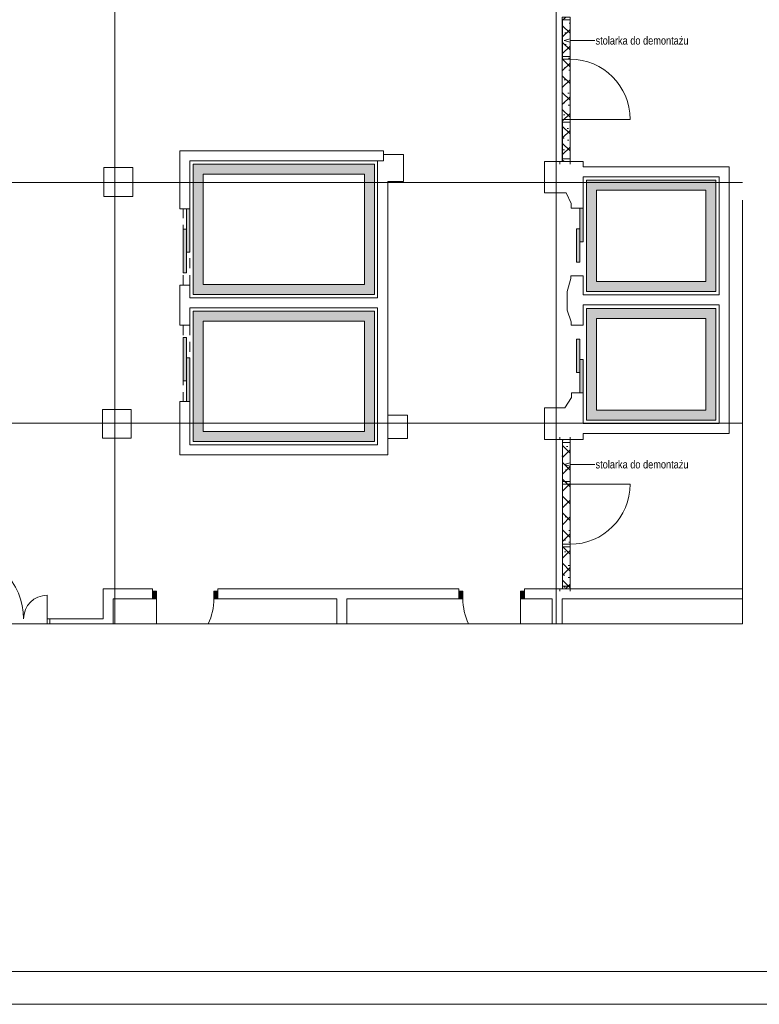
# Paper-space layout 'A-20 ROZBIÓRKI - PIĘTRO 2' of a CAD drawing. Header units: millimetres. Extents: x 0 to 540, y 0 to 297.
# Tile 6 of 9: x 193 to 303, y 0 to 147. Entities that reach past the tile are written whole.
import ezdxf
from ezdxf.xclip import XClip

# ---------------------------------------------------------------- set-up
doc = ezdxf.new("R2010")
doc.units = ezdxf.units.MM
doc.header["$MEASUREMENT"] = 0
doc.header["$XCLIPFRAME"] = 0
for name, pattern in [('ACAD_ISO03W100', [300, 120, -180]), ('DASHDOTX2', [1000, 500, -250, 0, -250]), ('Przer. długie kreski', [2.5, 1.5, -1]), ('PRZERYWANA_DU_A', [550, 350.0000000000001, -199.9999999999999])]:
    doc.linetypes.add(name, pattern=pattern)
for name, color, linetype, lineweight in [('0_Nr_pióra__2', 8, 'Continuous', 13), ('A_linie przekroju_Nr_pióra__1', 7, 'Continuous', 20), ('A_winda_Nr_pióra__1', 7, 'Continuous', 20), ('A_ściany_Nr_pióra__1', 7, 'Continuous', 20), ('Drzwi Archicad_Nr_pióra__1', 7, 'Continuous', 20)]:
    doc.layers.add(name, color=color, linetype=linetype, lineweight=lineweight)
for name, color, linetype, lineweight, true_color in [('A_Arkusz_Nr_pióra__255', 7, 'Continuous', 15, 0x242424), ('A_opis_Nr_pióra__255', 7, 'Continuous', 15, 0x242424), ('A_opis_Nr_pióra__8', 7, 'Continuous', 13, 0x4c4c4c), ('A_osie_Nr_pióra__16', 7, 'Continuous', 5, 0x0f0f0f), ('A_rozbiórki_Nr_pióra__10', 7, 'Continuous', 13, 0x4b4b4b), ('A_ściany_Nr_pióra__10', 7, 'Continuous', 13, 0x4b4b4b)]:
    doc.layers.add(name, color=color, linetype=linetype, lineweight=lineweight, true_color=true_color)
for name, color, linetype in [('A_podrys', 7, 'Continuous'), ('A_rozbiórki', 7, 'Continuous'), ('A_winda', 7, 'Continuous'), ('Drzwi Archicad', 7, 'Continuous')]:
    doc.layers.add(name, color=color, linetype=linetype)
doc.styles.add('STYL_AUTOMATYCZNY_2', font='ARIALN.TTF')
pattern_1 = [(45, (-1568.391002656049, -322.1498506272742), (-1.257235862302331, 1.257235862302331), []), (135, (-1568.391002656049, -322.1498506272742), (1.257235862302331, 1.257235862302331), []), (90, (-1569.648238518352, -320.8926147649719), (-1.600200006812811, 0), [0, -1.066800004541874, 0, -1.600200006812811]), (155, (-1568.391002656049, -319.6353789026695), (0.6762737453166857, 1.450273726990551), [0, -0.7823200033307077, 0, -1.351280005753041])]

# ---------------------------------------------------------------- blocks, each defined once
blk = doc.blocks.new('Rysunek_1_1', base_point=(-1568.391002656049, -322.1498506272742))
at = {"layer": 'A_rozbiórki', "linetype": 'Continuous', "lineweight": 0, "true_color": 0x4b4b4b}
h = blk.add_hatch(dxfattribs=at)
h.set_pattern_fill('facing_tile_0001', color=251, style=0, pattern_type=2)
h.set_pattern_definition(pattern_1)
h.paths.add_polyline_path([(273.8348342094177, 147.6749834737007), (273.8348342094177, 126.0449834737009), (274.9864243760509, 126.0449834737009), (274.9864243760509, 147.6749834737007)])
h = blk.add_hatch(dxfattribs=at)
h.set_pattern_fill('facing_tile_0001', color=251, style=0, pattern_type=2)
h.set_pattern_definition(pattern_1)
h.paths.add_polyline_path([(273.836260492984, 84.45717538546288), (273.836260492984, 62.16421606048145), (274.9864243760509, 62.16421606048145), (274.9864243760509, 84.45717538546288)])
at = {"layer": 'A_winda', "linetype": 'Continuous', "lineweight": 0, "true_color": 0xfdfdfd}
h = blk.add_hatch(color=7, dxfattribs=at)
h.paths.add_polyline_path([(218.6311063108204, 125.6749834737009), (218.6311063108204, 106.1749834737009), (245.7203312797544, 106.1749834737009), (245.7203312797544, 125.6749834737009)])
h.paths.add_polyline_path([(244.2203312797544, 124.1749834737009), (244.2203312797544, 107.6749834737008), (220.1311063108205, 107.6749834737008), (220.1311063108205, 124.1749834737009)], flags=0)
h = blk.add_hatch(color=7, dxfattribs=at)
h.paths.add_polyline_path([(277.4403312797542, 123.2749834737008), (277.4403312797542, 106.600483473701), (296.800331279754, 106.600483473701), (296.800331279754, 123.2749834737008)])
h.paths.add_polyline_path([(295.3003312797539, 121.7749834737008), (295.3003312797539, 108.100483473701), (278.9403312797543, 108.100483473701), (278.9403312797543, 121.7749834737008)], flags=0)
for points in [[(217.6311063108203, 112.4849834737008), (218.1311063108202, 112.4849834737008), (218.1311063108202, 118.9849834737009), (217.6311063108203, 118.9849834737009)], [(276.4403312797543, 114.0659521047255), (276.940331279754, 114.0659521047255), (276.940331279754, 119.0659521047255), (276.4403312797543, 119.0659521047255)], [(217.1311063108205, 109.4255461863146), (217.6311063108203, 109.4255461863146), (217.6311063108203, 115.9255461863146), (217.1311063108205, 115.9255461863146)], [(275.9403312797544, 111.0065148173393), (276.4403312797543, 111.0065148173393), (276.4403312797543, 116.0065148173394), (275.9403312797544, 116.0065148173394)], [(217.1311063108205, 99.74442076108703), (217.1311063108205, 93.24442076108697), (217.6311063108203, 93.24442076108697), (217.6311063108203, 99.74442076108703)], [(275.9403312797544, 99.50205936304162), (275.9403312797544, 94.50205936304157), (276.4403312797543, 94.50205936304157), (276.4403312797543, 99.50205936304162)], [(217.6311063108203, 96.68498347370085), (217.6311063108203, 90.1849834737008), (218.1311063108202, 90.1849834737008), (218.1311063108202, 96.68498347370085)], [(276.4403312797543, 96.44262207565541), (276.4403312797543, 91.44262207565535), (276.940331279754, 91.44262207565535), (276.940331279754, 96.44262207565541)]]:
    blk.add_hatch(color=7, dxfattribs=at).paths.add_polyline_path(points)
h = blk.add_hatch(color=7, dxfattribs=at)
h.paths.add_polyline_path([(218.6311063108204, 103.6749834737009), (218.6311063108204, 84.17498347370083), (245.720331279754, 84.17498347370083), (245.720331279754, 103.6749834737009)])
h.paths.add_polyline_path([(244.220331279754, 102.1749834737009), (244.220331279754, 85.67498347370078), (220.1311063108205, 85.67498347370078), (220.1311063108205, 102.1749834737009)], flags=0)
h = blk.add_hatch(color=7, dxfattribs=at)
h.paths.add_polyline_path([(296.800331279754, 104.100483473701), (277.4403312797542, 104.100483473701), (277.4403312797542, 87.39298347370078), (296.800331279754, 87.39298347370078)])
h.paths.add_polyline_path([(295.3003312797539, 102.600483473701), (295.3003312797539, 88.89298347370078), (278.9403312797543, 88.89298347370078), (278.9403312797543, 102.600483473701)], flags=0)
at = {"layer": 'Drzwi Archicad', "linetype": 'Continuous', "lineweight": 0, "true_color": 0xfdfdfd}
for points in [[(212.5179064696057, 60.6642160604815), (213.1179064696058, 60.6642160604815), (213.1179064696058, 61.81421606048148), (212.5179064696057, 61.81421606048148)], [(222.3179064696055, 61.81421606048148), (221.7179064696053, 61.81421606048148), (221.7179064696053, 60.6642160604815), (222.3179064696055, 60.6642160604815)], [(258.3586339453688, 61.81421606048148), (258.3586339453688, 60.6642160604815), (258.9586339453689, 60.6642160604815), (258.9586339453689, 61.81421606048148)], [(268.1586339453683, 60.6642160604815), (268.1586339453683, 61.81421606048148), (267.5586339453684, 61.81421606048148), (267.5586339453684, 60.6642160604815)]]:
    blk.add_hatch(color=7, dxfattribs=at).paths.add_polyline_path(points)
at = {"layer": '0_Nr_pióra__2', "color": 8, "linetype": 'PRZERYWANA_DU_A', "lineweight": 13, "flags": 128}
for points in [[(300.800331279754, 56.92498347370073), (300.8003312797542, 151.9249834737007)], [(173.7351210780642, 56.92498347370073), (208.7351210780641, 56.92498347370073)], [(208.7351210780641, 56.92498347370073), (300.800331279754, 56.92498347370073)]]:
    blk.add_lwpolyline(points, dxfattribs=at)
at = {"layer": 'A_linie przekroju_Nr_pióra__1', "color": 7, "linetype": 'ACAD_ISO03W100', "lineweight": 20}
blk.add_line((69.83410437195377, 94.75768514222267), (300.800332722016, 94.75768514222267), dxfattribs=at)
at = {"layer": 'A_opis_Nr_pióra__255', "color": 250, "linetype": 'Continuous', "lineweight": 15, "true_color": 0x242424}
for p, q in [((274.0887615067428, 144.1481993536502), (275.0217724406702, 144.3982022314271)), ((275.0217724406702, 144.3982022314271), (275.0217724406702, 143.8982002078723)), ((274.0887615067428, 144.1481993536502), (275.0217724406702, 143.8982002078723)), ((275.0217724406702, 144.1481993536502), (276.4651566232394, 144.1481993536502)), ((276.4651566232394, 144.1481993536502), (278.7057741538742, 144.1481993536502)), ((274.0887615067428, 80.75020286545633), (275.0217724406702, 81.00020201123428)), ((274.0887615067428, 80.75020286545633), (275.0217724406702, 80.50019998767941)), ((275.0217724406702, 81.00020201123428), (275.0217724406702, 80.50019998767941)), ((275.0217724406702, 80.75020286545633), (276.4651566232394, 80.75020286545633)), ((276.4651566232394, 80.75020286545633), (278.7057741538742, 80.75020286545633))]:
    blk.add_line(p, q, dxfattribs=at)
at = {"layer": 'A_osie_Nr_pióra__16', "color": 250, "linetype": 'DASHDOTX2', "lineweight": 5, "true_color": 0x0f0f0f}
for p, q in [((206.9061079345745, 206.3829580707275), (206.9061079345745, 56.92498411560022)), ((272.9061075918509, 206.3829580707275), (272.9061075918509, 56.92498411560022)), ((300.8003303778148, 122.924980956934), (76.60143884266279, 122.924980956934)), ((300.8003303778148, 86.92498702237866), (76.60143884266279, 86.92498702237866))]:
    blk.add_line(p, q, dxfattribs=at)
at = {"layer": 'A_rozbiórki_Nr_pióra__10', "color": 251, "linetype": 'ACAD_ISO03W100', "lineweight": 13, "true_color": 0x4b4b4b, "flags": 128}
for points in [[(273.8348342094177, 147.6749834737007), (274.9864243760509, 147.6749834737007), (274.9864243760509, 126.0449834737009), (273.8348342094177, 126.0449834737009)], [(273.836260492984, 84.45717538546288), (274.9864243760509, 84.45717538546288), (274.9864243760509, 62.16421606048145), (273.836260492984, 62.16421606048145)]]:
    blk.add_lwpolyline(points, close=True, dxfattribs=at)
at = {"layer": 'A_winda_Nr_pióra__1', "color": 7, "linetype": 'Przer. długie kreski', "lineweight": 20}
for p, q in [((217.1311054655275, 107.5849845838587), (217.1311054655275, 118.9849836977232)), ((218.1311057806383, 107.5849845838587), (218.1311057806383, 118.5849843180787)), ((217.1311054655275, 101.5849826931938), (217.1311054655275, 90.18498357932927)), ((218.1311057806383, 101.5849826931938), (218.1311057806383, 90.58498295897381))]:
    blk.add_line(p, q, dxfattribs=at)
at = {"layer": 'A_winda_Nr_pióra__1', "color": 7, "linetype": 'PRZERYWANA_DU_A', "lineweight": 20, "flags": 128}
for points in [[(218.6311063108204, 125.6749834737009), (245.7203312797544, 125.6749834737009), (245.7203312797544, 106.1749834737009), (218.6311063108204, 106.1749834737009)], [(244.2203312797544, 124.1749834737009), (244.2203312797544, 107.6749834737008), (220.1311063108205, 107.6749834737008), (220.1311063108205, 124.1749834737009)], [(277.4403312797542, 123.2749834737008), (296.800331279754, 123.2749834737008), (296.800331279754, 106.600483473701), (277.4403312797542, 106.600483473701)], [(295.3003312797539, 121.7749834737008), (295.3003312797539, 108.100483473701), (278.9403312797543, 108.100483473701), (278.9403312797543, 121.7749834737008)], [(218.6311063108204, 103.6749834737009), (245.720331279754, 103.6749834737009), (245.720331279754, 84.17498347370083), (218.6311063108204, 84.17498347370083)], [(296.800331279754, 104.100483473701), (277.4403312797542, 104.100483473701), (277.4403312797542, 87.39298347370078), (296.800331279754, 87.39298347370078)], [(244.220331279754, 102.1749834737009), (244.220331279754, 85.67498347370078), (220.1311063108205, 85.67498347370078), (220.1311063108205, 102.1749834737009)], [(295.3003312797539, 102.600483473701), (295.3003312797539, 88.89298347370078), (278.9403312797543, 88.89298347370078), (278.9403312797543, 102.600483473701)]]:
    blk.add_lwpolyline(points, close=True, dxfattribs=at)
at = {"layer": 'A_winda_Nr_pióra__1', "color": 7, "linetype": 'Continuous', "lineweight": 20, "flags": 128}
for points in [[(217.6311063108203, 112.4849834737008), (217.6311063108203, 118.9849834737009), (218.1311063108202, 118.9849834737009), (218.1311063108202, 112.4849834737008)], [(276.4403312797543, 114.0659521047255), (276.4403312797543, 119.0659521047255), (276.940331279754, 119.0659521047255), (276.940331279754, 114.0659521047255)], [(217.1311063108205, 109.4255461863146), (217.1311063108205, 115.9255461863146), (217.6311063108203, 115.9255461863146), (217.6311063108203, 109.4255461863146)], [(275.9403312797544, 111.0065148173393), (275.9403312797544, 116.0065148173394), (276.4403312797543, 116.0065148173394), (276.4403312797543, 111.0065148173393)], [(217.1311063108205, 99.74442076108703), (217.1311063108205, 93.24442076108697), (217.6311063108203, 93.24442076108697), (217.6311063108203, 99.74442076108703)], [(275.9403312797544, 99.50205936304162), (275.9403312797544, 94.50205936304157), (276.4403312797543, 94.50205936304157), (276.4403312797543, 99.50205936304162)], [(217.6311063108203, 96.68498347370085), (217.6311063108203, 90.1849834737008), (218.1311063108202, 90.1849834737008), (218.1311063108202, 96.68498347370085)], [(276.4403312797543, 96.44262207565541), (276.4403312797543, 91.44262207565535), (276.940331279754, 91.44262207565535), (276.940331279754, 96.44262207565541)]]:
    blk.add_lwpolyline(points, close=True, dxfattribs=at)
at = {"layer": 'A_ściany_Nr_pióra__1', "color": 7, "linetype": 'Continuous', "lineweight": 20}
for p, q in [((273.4864243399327, 126.0449852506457), (273.4864243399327, 125.6749836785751)), ((273.836426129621, 126.0449852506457), (273.4864243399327, 126.0449852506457)), ((274.9864229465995, 126.0449852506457), (273.836426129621, 126.0449852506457)), ((274.9864229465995, 126.0449852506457), (274.9864229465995, 125.6749836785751)), ((216.6311071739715, 118.9849836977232), (218.1311057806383, 118.9849836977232)), ((276.9403296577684, 119.0659531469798), (275.1603303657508, 119.0659531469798)), ((216.6311071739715, 107.5849845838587), (218.1311057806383, 107.5849845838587)), ((275.1303325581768, 108.9736054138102), (276.9403296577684, 108.9736054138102)), ((218.1311057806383, 101.5849826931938), (216.6311071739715, 101.5849826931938)), ((276.9403296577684, 101.592622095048), (275.1413083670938, 101.592622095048)), ((275.2113057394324, 91.44262244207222), (276.9403296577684, 91.44262244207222)), ((218.1311057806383, 90.18498357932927), (216.6311071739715, 90.18498357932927)), ((273.4864243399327, 84.45717503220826), (273.4864243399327, 84.82717660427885)), ((273.836426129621, 84.45717503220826), (273.4864243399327, 84.45717503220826)), ((274.9864229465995, 84.45717503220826), (273.836426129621, 84.45717503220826)), ((274.9864229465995, 84.45717503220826), (274.9864229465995, 84.82717660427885)), ((212.5179069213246, 62.16421737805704), (212.147905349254, 62.16421737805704)), ((212.5179069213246, 61.81421558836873), (212.5179069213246, 62.16421737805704)), ((222.3179047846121, 62.16421737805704), (222.6879063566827, 62.16421737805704)), ((222.3179047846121, 61.81421558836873), (222.3179047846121, 62.16421737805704)), ((258.3586322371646, 62.16421737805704), (257.9886343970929, 62.16421737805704)), ((258.3586322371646, 61.81421558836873), (258.3586322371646, 62.16421737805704)), ((268.158633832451, 62.16421737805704), (268.5286354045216, 62.16421737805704)), ((268.158633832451, 61.81421558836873), (268.158633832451, 62.16421737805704)), ((273.4864243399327, 62.16421737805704), (273.4864243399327, 61.79421580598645)), ((273.836426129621, 62.16421737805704), (273.4864243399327, 62.16421737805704)), ((274.9864229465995, 62.16421737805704), (273.836426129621, 62.16421737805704)), ((274.9864229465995, 62.16421737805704), (274.9864229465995, 61.79421580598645)), ((212.5179069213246, 60.66421503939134), (212.0479064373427, 60.66421503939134)), ((212.5179069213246, 60.66421503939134), (212.5179069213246, 61.81421558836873)), ((222.3179047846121, 60.66421503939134), (222.3179047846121, 61.81421558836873)), ((222.3179047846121, 60.66421503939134), (222.7879052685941, 60.66421503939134)), ((258.3586322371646, 60.66421503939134), (257.8886354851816, 60.66421503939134)), ((258.3586322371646, 60.66421503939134), (258.3586322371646, 61.81421558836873)), ((268.158633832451, 60.66421503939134), (268.158633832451, 61.81421558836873)), ((268.158633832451, 60.66421503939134), (268.628634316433, 60.66421503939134)), ((197.160873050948, 57.66421782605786), (197.5308708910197, 57.66421782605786)), ((197.160873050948, 57.66421481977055), (197.160873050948, 56.92498419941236))]:
    blk.add_line(p, q, dxfattribs=at)
at = {"layer": 'A_ściany_Nr_pióra__1', "color": 7, "linetype": 'Continuous', "lineweight": 20, "flags": 128}
for points in [[(216.6311063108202, 127.6749834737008), (216.6311063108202, 118.9849837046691)], [(247.0903312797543, 127.6749834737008), (216.6311063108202, 127.6749834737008)], [(250.0803312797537, 127.114983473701), (247.0864153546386, 127.114983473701)], [(247.0864153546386, 127.114983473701), (247.0864153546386, 126.1749834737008)], [(247.0903312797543, 126.1749834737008), (247.0903312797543, 127.6749834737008)], [(250.0803312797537, 123.0749834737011), (250.0803312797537, 127.114983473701)], [(218.1311063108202, 118.9849834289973), (218.1311063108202, 126.1749834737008)], [(218.1311063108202, 126.1749834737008), (247.0903312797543, 126.1749834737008)], [(247.0864153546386, 126.1749834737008), (246.2103312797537, 126.1749834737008)], [(246.2103312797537, 126.1749834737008), (246.2103312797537, 123.0749834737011)], [(273.4864243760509, 126.0449834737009), (271.1703312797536, 126.0449834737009)], [(271.1703312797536, 126.0449834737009), (271.1703312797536, 121.3749832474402)], [(276.9403310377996, 126.0449834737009), (274.9864243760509, 126.0449834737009)], [(276.9403310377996, 125.2749834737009), (276.9403310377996, 126.0449834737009)], [(298.8003312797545, 125.2749834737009), (276.9403310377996, 125.2749834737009)], [(298.8003312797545, 123.7749834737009), (298.8003312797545, 125.2749834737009)], [(209.5911063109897, 125.1549834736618), (205.241106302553, 125.1549834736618)], [(205.241106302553, 125.1549834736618), (205.241106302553, 120.8049834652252)], [(209.5911063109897, 120.8049834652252), (209.5911063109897, 125.1549834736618)], [(276.9403310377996, 123.7749834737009), (297.3003312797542, 123.7749834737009)], [(276.9403310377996, 119.0659515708), (276.9403310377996, 123.7749834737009)], [(297.3003312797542, 123.7749834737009), (297.3003312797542, 106.1004834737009)], [(298.8003312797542, 85.39298347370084), (298.8003312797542, 123.7749834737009)], [(246.2103312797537, 123.0749834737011), (246.2103312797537, 105.6749834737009)], [(247.7103312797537, 82.17498347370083), (247.7103312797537, 123.0749834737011)], [(247.7103312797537, 123.0749834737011), (250.0803312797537, 123.0749834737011)], [(205.241106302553, 120.8049834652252), (209.5911063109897, 120.8049834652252)], [(271.1703312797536, 121.3749832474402), (274.4203312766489, 121.3749838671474)], [(274.4203312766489, 121.3749838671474), (275.1603311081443, 119.7959518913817)], [(275.1603311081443, 119.7959518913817), (275.1603311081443, 119.0659522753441)], [(216.6311063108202, 107.5849836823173), (216.6311063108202, 101.584983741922)], [(218.1311063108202, 105.6749834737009), (218.1311063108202, 107.5849832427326)], [(275.1303310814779, 108.5759518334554), (274.5501686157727, 106.6097602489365)], [(275.1303310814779, 108.9759517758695), (275.1303310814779, 108.5759518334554)], [(276.9403310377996, 106.1004834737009), (276.9403310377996, 108.9736046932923)], [(274.5501686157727, 106.6097602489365), (274.5501686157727, 103.837076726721)], [(297.3003312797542, 106.1004834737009), (276.9403310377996, 106.1004834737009)], [(246.2103312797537, 105.6749834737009), (218.1311063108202, 105.6749834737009)], [(276.9403310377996, 104.6004834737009), (297.3003312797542, 104.6004834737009)], [(276.9403310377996, 101.5926226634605), (276.9403310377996, 104.6004834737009)], [(297.3003312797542, 104.6004834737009), (297.3003312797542, 86.89298347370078)], [(218.1311063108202, 101.584983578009), (218.1311063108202, 104.1749834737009)], [(218.1311063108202, 104.1749834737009), (246.2103312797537, 104.1749834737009)], [(246.2103312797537, 104.1749834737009), (246.2103312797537, 83.67498347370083)], [(274.5501686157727, 103.837076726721), (275.1413073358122, 102.0626219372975)], [(275.1413073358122, 102.0626219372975), (275.1413073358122, 101.5926223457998)], [(275.2113069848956, 91.44262179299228), (275.2113069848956, 90.74262220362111)], [(276.9403310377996, 86.89298347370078), (276.9403310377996, 91.44262233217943)], [(216.6311063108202, 90.18498371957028), (216.6311063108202, 82.17498347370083)], [(218.1311063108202, 83.67498347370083), (218.1311063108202, 90.18498339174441)], [(275.2113069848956, 90.74262220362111), (274.1884492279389, 89.2071754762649)], [(209.3411063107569, 88.98498347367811), (205.0411063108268, 88.98498347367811)], [(205.0411063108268, 88.98498347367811), (205.0411063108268, 84.6849834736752)], [(209.3411063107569, 84.6849834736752), (209.3411063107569, 88.98498347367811)], [(274.1884492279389, 89.2071754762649), (271.1703312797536, 89.2071754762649)], [(271.1703312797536, 89.2071754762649), (271.1703312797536, 84.45717538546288)], [(250.6903312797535, 88.14498347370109), (247.7103312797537, 88.14498347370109)], [(247.7103312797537, 88.14498347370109), (247.7103312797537, 84.6229834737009)], [(250.6903312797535, 84.6229834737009), (250.6903312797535, 88.14498347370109)], [(297.3003312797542, 86.89298347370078), (276.9403310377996, 86.89298347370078)], [(205.0411063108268, 84.6849834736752), (209.3411063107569, 84.6849834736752)], [(247.7103312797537, 84.6229834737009), (250.6903312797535, 84.6229834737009)], [(271.1703312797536, 84.45717538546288), (273.4864243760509, 84.45717538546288)], [(274.9864243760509, 84.45717538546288), (276.9403310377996, 84.45717538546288)], [(276.9403310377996, 85.39298347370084), (298.8003312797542, 85.39298347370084)], [(276.9403310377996, 84.45717538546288), (276.9403310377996, 85.39298348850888)], [(246.2103312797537, 83.67498347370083), (218.1311063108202, 83.67498347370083)], [(216.6311063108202, 82.17498347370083), (247.7103312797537, 82.17498347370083)], [(205.1648766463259, 62.16421606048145), (205.1648766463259, 57.66421606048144)], [(212.5179073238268, 62.16421606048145), (205.1648766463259, 62.16421606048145)], [(258.3586343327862, 62.16421606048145), (222.317905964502, 62.16421606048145)], [(273.4864243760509, 62.16421606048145), (268.158634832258, 62.16421606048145)], [(300.800331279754, 62.16421606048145), (274.9864243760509, 62.16421606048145)], [(206.6648766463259, 56.92498347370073), (206.6648766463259, 60.6642160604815)], [(206.6648766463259, 60.6642160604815), (212.5179068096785, 60.6642160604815)], [(222.3179065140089, 60.6642160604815), (240.1148766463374, 60.6642160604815)], [(240.1148766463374, 60.6642160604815), (240.1148766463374, 56.92498347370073)], [(241.6148766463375, 56.92498347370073), (241.6148766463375, 60.6642160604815)], [(241.6148766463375, 60.6642160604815), (258.3586346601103, 60.6642160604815)], [(268.1586343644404, 60.6642160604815), (272.3148766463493, 60.6642160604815)], [(272.3148766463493, 60.6642160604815), (272.3148766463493, 56.92498347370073)], [(273.8148766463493, 56.92498347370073), (273.8148766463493, 60.6642160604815)], [(273.8148766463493, 60.6642160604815), (300.800331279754, 60.6642160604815)], [(205.1648766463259, 57.66421606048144), (197.1608714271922, 57.66421606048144)]]:
    blk.add_lwpolyline(points, dxfattribs=at)
at = {"layer": 'A_ściany_Nr_pióra__10', "color": 251, "linetype": 'Przer. długie kreski', "lineweight": 13, "true_color": 0x4b4b4b}
for p, q in [((273.8348325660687, 147.6749831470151), (273.8348325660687, 126.0449852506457)), ((274.9864229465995, 147.6749831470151), (274.9864229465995, 126.0449852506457)), ((273.8362619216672, 84.45717503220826), (273.8362619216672, 62.16421737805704)), ((274.9864229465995, 84.45717503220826), (274.9864229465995, 62.16421737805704))]:
    blk.add_line(p, q, dxfattribs=at)
at = {"layer": 'Drzwi Archicad_Nr_pióra__1', "color": 7, "linetype": 'Continuous', "lineweight": 20}
for p, q in [((273.836426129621, 141.7599849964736), (273.836426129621, 141.3599818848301)), ((274.9864229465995, 141.7599849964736), (273.836426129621, 141.7599849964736)), ((274.9864229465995, 141.3599818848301), (274.9864229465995, 141.7599849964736)), ((273.836426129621, 141.3599818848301), (274.9864229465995, 141.3599818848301)), ((274.9864229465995, 132.3599827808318), (273.836426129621, 132.3599827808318)), ((273.836426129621, 132.3599827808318), (273.836426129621, 131.9599834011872)), ((273.836426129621, 131.9599834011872), (274.9864229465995, 131.9599834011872)), ((274.9864229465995, 131.9599834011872), (274.9864229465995, 132.3599827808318)), ((274.9864229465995, 132.3599827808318), (283.9864257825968, 132.3599827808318)), ((273.836426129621, 126.0449852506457), (273.4864243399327, 126.0449852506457)), ((273.836426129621, 126.0449852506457), (273.4864243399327, 126.0449852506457)), ((273.4864243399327, 126.0449852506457), (273.4864243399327, 125.6749836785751)), ((273.4864243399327, 126.0449852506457), (273.4864243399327, 125.6749836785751)), ((274.9864229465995, 126.4449846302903), (273.836426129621, 126.4449846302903)), ((273.836426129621, 126.4449846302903), (273.836426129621, 126.0449852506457)), ((273.836426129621, 126.0449852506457), (274.9864229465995, 126.0449852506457)), ((274.9864229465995, 126.0449852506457), (273.836426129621, 126.0449852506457)), ((274.9864229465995, 126.0449852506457), (273.836426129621, 126.0449852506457)), ((274.9864229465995, 126.0449852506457), (274.9864229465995, 126.4449846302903)), ((274.9864229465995, 126.0449852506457), (274.9864229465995, 125.6749836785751)), ((274.9864229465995, 126.0449852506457), (274.9864229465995, 125.6749836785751)), ((216.6311071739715, 118.9849836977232), (218.1311057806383, 118.9849836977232)), ((276.9403296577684, 119.0659531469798), (275.1603303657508, 119.0659531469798)), ((216.6311071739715, 107.5849845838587), (218.1311057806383, 107.5849845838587)), ((275.1303325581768, 108.9736054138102), (276.9403296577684, 108.9736054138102)), ((218.1311057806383, 101.5849826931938), (216.6311071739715, 101.5849826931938)), ((276.9403296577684, 101.592622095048), (275.1413083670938, 101.592622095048)), ((275.2113057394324, 91.44262244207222), (276.9403296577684, 91.44262244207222)), ((218.1311057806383, 90.18498357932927), (216.6311071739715, 90.18498357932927)), ((273.4864243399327, 84.45717503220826), (273.4864243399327, 84.82717660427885)), ((273.4864243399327, 84.45717503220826), (273.4864243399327, 84.82717660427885)), ((273.836426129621, 84.45717503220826), (273.4864243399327, 84.45717503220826)), ((273.836426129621, 84.45717503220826), (273.4864243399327, 84.45717503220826)), ((273.836426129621, 84.05717565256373), (273.836426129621, 84.45717503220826)), ((273.836426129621, 84.45717503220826), (274.9864229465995, 84.45717503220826)), ((274.9864229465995, 84.45717503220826), (273.836426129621, 84.45717503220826)), ((274.9864229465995, 84.45717503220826), (273.836426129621, 84.45717503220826)), ((274.9864229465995, 84.05717565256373), (273.836426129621, 84.05717565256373)), ((274.9864229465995, 84.45717503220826), (274.9864229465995, 84.82717660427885)), ((274.9864229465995, 84.45717503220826), (274.9864229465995, 84.82717660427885)), ((274.9864229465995, 84.45717503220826), (274.9864229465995, 84.05717565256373)), ((273.836426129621, 77.81069389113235), (273.836426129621, 78.21069700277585)), ((273.836426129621, 78.21069700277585), (274.9864229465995, 78.21069700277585)), ((274.9864229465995, 78.21069700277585), (274.9864229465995, 77.81069389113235)), ((274.9864229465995, 77.81069389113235), (273.836426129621, 77.81069389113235)), ((274.9864229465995, 77.81069389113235), (283.9864257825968, 77.81069389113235)), ((273.836426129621, 68.41069540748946), (273.836426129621, 68.81069478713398)), ((273.836426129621, 68.81069478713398), (274.9864229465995, 68.81069478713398)), ((274.9864229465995, 68.41069540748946), (273.836426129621, 68.41069540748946)), ((274.9864229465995, 68.81069478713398), (274.9864229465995, 68.41069540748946)), ((212.5179069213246, 62.16421737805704), (212.147905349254, 62.16421737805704)), ((212.5179069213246, 62.16421737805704), (212.147905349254, 62.16421737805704)), ((212.5179069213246, 61.81421558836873), (212.5179069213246, 62.16421737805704)), ((212.5179069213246, 61.81421558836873), (212.5179069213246, 62.16421737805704)), ((222.3179047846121, 61.81421558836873), (222.3179047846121, 62.16421737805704)), ((222.3179047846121, 61.81421558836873), (222.3179047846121, 62.16421737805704)), ((222.3179047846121, 62.16421737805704), (222.6879063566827, 62.16421737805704)), ((222.3179047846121, 62.16421737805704), (222.6879063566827, 62.16421737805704)), ((258.3586322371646, 62.16421737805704), (257.9886343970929, 62.16421737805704)), ((258.3586322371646, 62.16421737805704), (257.9886343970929, 62.16421737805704)), ((258.3586322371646, 61.81421558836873), (258.3586322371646, 62.16421737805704)), ((258.3586322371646, 61.81421558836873), (258.3586322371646, 62.16421737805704)), ((268.158633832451, 61.81421558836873), (268.158633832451, 62.16421737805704)), ((268.158633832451, 61.81421558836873), (268.158633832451, 62.16421737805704)), ((268.158633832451, 62.16421737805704), (268.5286354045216, 62.16421737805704)), ((268.158633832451, 62.16421737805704), (268.5286354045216, 62.16421737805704)), ((273.836426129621, 62.16421737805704), (273.4864243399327, 62.16421737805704)), ((273.836426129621, 62.16421737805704), (273.4864243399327, 62.16421737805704)), ((273.4864243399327, 62.16421737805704), (273.4864243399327, 61.79421580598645)), ((273.4864243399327, 62.16421737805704), (273.4864243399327, 61.79421580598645)), ((273.836426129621, 62.16421737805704), (273.836426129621, 62.56421675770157)), ((273.836426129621, 62.56421675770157), (274.9864229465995, 62.56421675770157)), ((274.9864229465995, 62.16421737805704), (273.836426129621, 62.16421737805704)), ((274.9864229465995, 62.16421737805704), (273.836426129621, 62.16421737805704)), ((274.9864229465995, 62.16421737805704), (273.836426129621, 62.16421737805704)), ((274.9864229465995, 62.56421675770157), (274.9864229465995, 62.16421737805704)), ((274.9864229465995, 62.16421737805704), (274.9864229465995, 61.79421580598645)), ((274.9864229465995, 62.16421737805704), (274.9864229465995, 61.79421580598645)), ((196.7608699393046, 57.66421782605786), (196.7608699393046, 61.18421684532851)), ((212.5179069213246, 60.66421503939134), (212.0479064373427, 60.66421503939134)), ((212.5179069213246, 60.66421503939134), (212.0479064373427, 60.66421503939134)), ((213.1179078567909, 61.81421558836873), (212.5179069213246, 61.81421558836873)), ((212.5179069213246, 61.81421558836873), (212.5179069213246, 60.66421503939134)), ((212.5179069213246, 60.66421503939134), (212.5179069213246, 61.81421558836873)), ((212.5179069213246, 60.66421503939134), (212.5179069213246, 61.81421558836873)), ((212.5179069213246, 60.66421503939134), (213.1179078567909, 60.66421503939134)), ((213.1179078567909, 60.66421503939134), (213.1179078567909, 61.81421558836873)), ((213.1179078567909, 60.66421578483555), (213.1179078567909, 56.92498421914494)), ((222.3179047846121, 61.81421558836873), (221.7179075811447, 61.81421558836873)), ((221.7179075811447, 61.81421558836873), (221.7179075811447, 60.66421503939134)), ((221.7179075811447, 60.66421503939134), (222.3179047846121, 60.66421503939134)), ((222.3179047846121, 60.66421503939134), (222.3179047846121, 61.81421558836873)), ((222.3179047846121, 60.66421503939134), (222.3179047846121, 61.81421558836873)), ((222.3179047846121, 60.66421503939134), (222.3179047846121, 61.81421558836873)), ((222.3179047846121, 60.66421503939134), (222.7879052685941, 60.66421503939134)), ((222.3179047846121, 60.66421503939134), (222.7879052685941, 60.66421503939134)), ((258.3586322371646, 60.66421503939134), (257.8886354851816, 60.66421503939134)), ((258.3586322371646, 60.66421503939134), (257.8886354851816, 60.66421503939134)), ((258.3586322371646, 61.81421558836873), (258.9586331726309, 61.81421558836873)), ((258.3586322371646, 60.66421503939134), (258.3586322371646, 61.81421558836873)), ((258.3586322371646, 60.66421503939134), (258.3586322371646, 61.81421558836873)), ((258.3586322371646, 60.66421503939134), (258.3586322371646, 61.81421558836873)), ((258.9586331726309, 60.66421503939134), (258.3586322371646, 60.66421503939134)), ((258.9586331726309, 61.81421558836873), (258.9586331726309, 60.66421503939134)), ((267.5586328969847, 60.66421503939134), (267.5586328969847, 61.81421558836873)), ((267.5586328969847, 61.81421558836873), (268.158633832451, 61.81421558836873)), ((267.5586328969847, 60.66421578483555), (267.5586328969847, 56.92498421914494)), ((268.158633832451, 60.66421503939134), (267.5586328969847, 60.66421503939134)), ((268.158633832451, 61.81421558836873), (268.158633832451, 60.66421503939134)), ((268.158633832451, 60.66421503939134), (268.158633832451, 61.81421558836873)), ((268.158633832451, 60.66421503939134), (268.158633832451, 61.81421558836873)), ((268.158633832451, 60.66421503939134), (268.628634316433, 60.66421503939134)), ((268.158633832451, 60.66421503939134), (268.628634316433, 60.66421503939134)), ((196.7608699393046, 57.66421481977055), (197.160873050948, 57.66421782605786)), ((196.7608699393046, 56.92498419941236), (196.7608699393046, 57.66421481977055)), ((197.160873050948, 57.66421782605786), (197.160873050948, 56.92498419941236)), ((197.160873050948, 57.66421782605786), (197.5308708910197, 57.66421782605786)), ((197.160873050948, 57.66421782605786), (197.5308708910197, 57.66421782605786)), ((197.160873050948, 57.66421481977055), (197.160873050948, 56.92498419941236)), ((197.160873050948, 57.66421481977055), (197.160873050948, 56.92498419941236))]:
    blk.add_line(p, q, dxfattribs=at)
at = {"layer": 'Drzwi Archicad_Nr_pióra__1', "color": 7, "linetype": 'Continuous', "lineweight": 20, "flags": 128}
for points in [[(273.8364243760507, 147.2749834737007), (273.8364243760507, 141.7599834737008), (274.9864243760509, 141.7599834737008), (274.9864243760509, 147.2749834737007)], [(274.9864243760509, 126.4449834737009), (274.9864243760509, 131.9599834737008), (273.8364243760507, 131.9599834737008), (273.8364243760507, 126.4449834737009)], [(274.9864243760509, 84.05717538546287), (274.9864243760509, 78.21069572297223), (273.8364243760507, 78.21069572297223), (273.8364243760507, 84.05717538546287)], [(273.8364243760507, 62.56421606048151), (273.8364243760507, 68.4106957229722), (274.9864243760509, 68.4106957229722), (274.9864243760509, 62.56421606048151)]]:
    blk.add_lwpolyline(points, close=True, dxfattribs=at)
at = {"layer": 'Drzwi Archicad_Nr_pióra__1', "color": 7, "linetype": 'Continuous', "lineweight": 20}
for centre, radius, start, end in [((274.9864243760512, 132.3599834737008), 9.000000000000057, 0, 90), ((274.9864243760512, 77.81069572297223), 9.000000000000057, 270, 0), ((183.3608713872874, 57.66421606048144), 9.879999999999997, 0, 90), ((196.760871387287, 57.66421606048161), 3.519999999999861, 90, 180), ((213.1179064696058, 60.66421606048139), 8.599999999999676, 334.2277825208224, 0), ((267.5586339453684, 60.66421606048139), 8.599999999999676, 180, 205.7722174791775)]:
    blk.add_arc(centre, radius, start, end, dxfattribs=at)
at = {"layer": 'A_opis_Nr_pióra__8', "color": 251, "linetype": 'Continuous', "lineweight": 13, "true_color": 0x4c4c4c, "char_height": 1.2, "attachment_point": 6, "style": 'STYL_AUTOMATYCZNY_2'}
for insert in [(292.7105722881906, 144.1446206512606), (292.7105722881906, 80.74662162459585)]:
    blk.add_mtext('\\A1;{\\pqr;\\fArial Narrow|b0|i0|c238|p0;\\W1.000000;stolarka do demontażu}', dxfattribs=dict(at, insert=insert))

psp = doc.layouts.new('A-20 ROZBIÓRKI - PIĘTRO 2')

# ---------------------------------------------------------------- linework, layer by layer
at = {"layer": 'A_Arkusz_Nr_pióra__255', "color": 250, "linetype": 'Continuous', "lineweight": 15, "true_color": 0x242424}
psp.add_line((535.1000000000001, 4.900001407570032), (29.8998034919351, 4.900326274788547), dxfattribs=at)
at = {"layer": 'A_Arkusz_Nr_pióra__255', "color": 250, "linetype": 'Continuous', "lineweight": 15, "true_color": 0x242424, "flags": 128}
psp.add_lwpolyline([(-1.040834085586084e-14, 297), (540, 297), (540, 1.109329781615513e-14), (-1.040834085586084e-14, 1.109329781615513e-14)], close=True, dxfattribs=at)

# ---------------------------------------------------------------- block references
at = {"layer": 'A_podrys', "color": 37, "linetype": 'Continuous', "lineweight": 5, "true_color": 0x656532}
ref = psp.add_blockref('Rysunek_1_1', (-1568.391002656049, -322.1498506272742), dxfattribs=at)
XClip(ref).set_block_clipping_path([(50.35036002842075, 56.92498347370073), (300.8003312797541, 265.7349834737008)])

doc.saveas('drawing.dxf')
